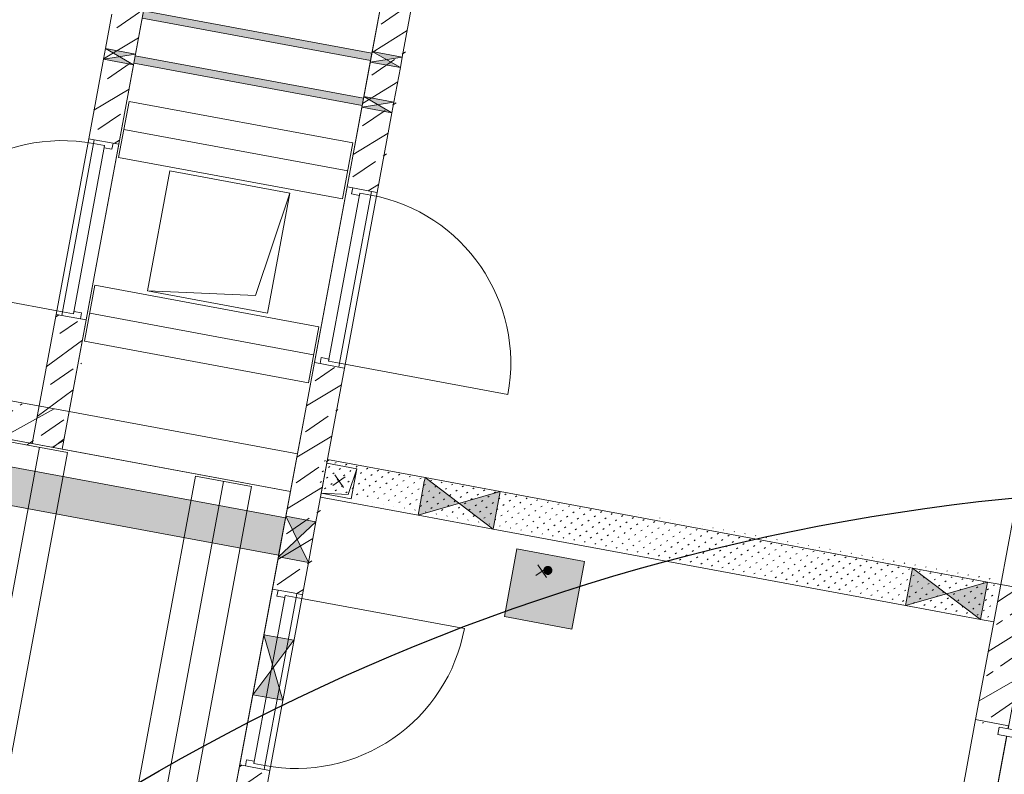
# Model space of a CAD drawing. Header units: metres. Extents: x 0 to 60282398, y -11592309 to 5708004.
# Tile 125 of 136: x 32353393.02 to 32353399.47, y 5707902.25 to 5707907.19. Entities that reach past the tile are written whole.
import ezdxf

# ---------------------------------------------------------------- set-up
doc = ezdxf.new("R2010")
doc.units = ezdxf.units.M
doc.header["$LTSCALE"] = 0.75
doc.set_wipeout_variables(frame=1)
doc.layers.get('0').update_dxf_attribs({"linetype": 'CONTINUOUS'})
doc.layers.add('10414946$0$_Hilfslayer', color=6, linetype='CONTINUOUS', plot=False)
for name, color, linetype, lineweight in [('10417023$0$#9_002_GES I Übersicht Erdgeschoss_1_101_Wand Aussen.A', 7, 'CONTINUOUS', 25), ('10417023$0$#9_002_GES I Übersicht Erdgeschoss_1_104_Decken.A', 7, 'CONTINUOUS', 25), ('10417023$0$#9_002_GES I Übersicht Erdgeschoss_1_303_Sanitäre.A', 7, 'CONTINUOUS', 25), ('10417023$0$#9_002_GES I Übersicht Erdgeschoss_1_430_Lüftung.US', 7, 'CONTINUOUS', 25), ('10417023$0$#9_002_GES I Übersicht Erdgeschoss_1_Neubau_102_Wand Innen.A', 7, 'CONTINUOUS', 25), ('10417023$0$#9_002_GES I Übersicht Erdgeschoss_1_Neubau_104_Decken.A', 7, 'CONTINUOUS', 25), ('10417023$0$#9_002_GES I Übersicht Erdgeschoss_1_Neubau_105_Unterzug.A', 7, 'CONTINUOUS', 25), ('10417023$0$#9_002_GES I Übersicht Erdgeschoss_1_Neubau_110_Pfosten-Riegel.A', 7, 'CONTINUOUS', 25), ('10417023$0$#9_002_GES I Übersicht Erdgeschoss_1_Neubau_201_Aussenwandbekleidu', 7, 'CONTINUOUS', 25), ('10417023$0$#9_002_GES I Übersicht Erdgeschoss_1_Neubau_207_Perimeterdämmung B', 7, 'CONTINUOUS', 25), ('10417023$0$#9_002_GES I Übersicht Erdgeschoss_1_Neubau_210_Wärmedämmung', 7, 'CONTINUOUS', 25), ('10417023$0$Keine', 7, 'CONTINUOUS', 13)]:
    doc.layers.add(name, color=color, linetype=linetype, lineweight=lineweight)
pattern_1 = [(45, (0, 0), (-0.03535533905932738, 0.03535533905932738), [0.01, -0.03999999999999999])]
pattern_2 = [(44.99999999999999, (0, 0), (-0.1697056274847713, 0.1697056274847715), []), (44.99999999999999, (-0.08485281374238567, 0.08485281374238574), (-0.1697056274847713, 0.1697056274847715), [0.18, -0.05999999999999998])]

# ---------------------------------------------------------------- blocks, each defined once
blk = doc.blocks.new('10414946')
at = {"layer": '10414946$0$_Hilfslayer'}
blk.add_circle((32353400.90325239, 5707890.128479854), 14, dxfattribs=at)
blk = doc.blocks.new('10417023$0$#9_MKO_LP5_ARC_GES_UP_00_002_P_G_modell (3D)')
at = {"layer": '10417023$0$#9_002_GES I Übersicht Erdgeschoss_1_101_Wand Aussen.A', "linetype": 'Continuous', "lineweight": 5, "true_color": 0xff0000}
h = blk.add_hatch(dxfattribs=at)
h.set_pattern_fill('#9_BETON__STAHLBETON_0001', color=1, style=0, pattern_type=2)
h.set_pattern_definition(pattern_2)
h.paths.add_polyline_path([(-32353442.724228, -5707808.019576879), (-32353442.50422794, -5707808.019576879), (-32353442.50422794, -5707807.119574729), (-32353442.724228, -5707807.119574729)])
at = {"layer": '10417023$0$#9_002_GES I Übersicht Erdgeschoss_1_303_Sanitäre.A', "linetype": 'Continuous', "lineweight": 0, "true_color": 0xff0000}
h = blk.add_hatch(color=1, dxfattribs=at)
edge = h.paths.add_edge_path()
edge.add_arc((-32353445.65419012, -5707807.569936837), 0.03, 270, 360)
edge.add_arc((-32353445.65419012, -5707807.569936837), 0.03, 0, 90)
edge.add_arc((-32353445.65419012, -5707807.569936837), 0.03, 90, 180)
edge.add_arc((-32353445.65419012, -5707807.569936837), 0.03, 180, 270)
at = {"layer": '10417023$0$#9_002_GES I Übersicht Erdgeschoss_1_Neubau_102_Wand Innen.A', "linetype": 'Continuous', "lineweight": 5, "true_color": 0xff0000}
h = blk.add_hatch(dxfattribs=at)
h.set_pattern_fill('#9_BETON__STAHLBETON_0001', color=1, style=0, pattern_type=2)
h.set_pattern_definition(pattern_2)
h.paths.add_polyline_path([(-32353447.40423247, -5707805.340542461), (-32353447.20423232, -5707805.340542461), (-32353447.20423247, -5707798.929555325), (-32353447.40423247, -5707798.929555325)])
h = blk.add_hatch(dxfattribs=at)
h.set_pattern_fill('#9_BETON__STAHLBETON_0001', color=1, style=0, pattern_type=2)
h.set_pattern_definition(pattern_2)
h.paths.add_polyline_path([(-32353448.924228, -5707802.759529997), (-32353449.124228, -5707802.759529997), (-32353449.124228, -5707805.339528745), (-32353448.924228, -5707805.339528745)])
h = blk.add_hatch(dxfattribs=at)
h.set_pattern_fill('#9_BETON__STAHLBETON_0001', color=1, style=0, pattern_type=2)
h.set_pattern_definition(pattern_2)
h.paths.add_polyline_path([(-32353449.124228, -5707806.509529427), (-32353449.124228, -5707807.369576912), (-32353448.924228, -5707807.369576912), (-32353448.924228, -5707806.509529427)])
h = blk.add_hatch(dxfattribs=at)
h.set_pattern_fill('#9_BETON__STAHLBETON_0001', color=1, style=0, pattern_type=2)
h.set_pattern_definition(pattern_2)
h.paths.add_polyline_path([(-32353447.40423247, -5707808.01957691), (-32353447.20423249, -5707808.01957691), (-32353447.2042324, -5707806.510543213), (-32353447.40423247, -5707806.510543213)])
h = blk.add_hatch(dxfattribs=at)
h.set_pattern_fill('#9_BETON__STAHLBETON_0001', color=1, style=0, pattern_type=2)
h.set_pattern_definition(pattern_2)
h.paths.add_polyline_path([(-32353452.374228, -5707807.369576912), (-32353448.924228, -5707807.369576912), (-32353448.924228, -5707807.119576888), (-32353451.17580637, -5707807.119576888), (-32353451.17580637, -5707807.249576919), (-32353451.47580639, -5707807.249576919), (-32353451.47580639, -5707807.119576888), (-32353452.374228, -5707807.119576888)])
at = {"layer": '10417023$0$#9_002_GES I Übersicht Erdgeschoss_1_Neubau_102_Wand Innen.A', "linetype": 'Continuous', "lineweight": 13, "true_color": 0xff0000}
h = blk.add_hatch(dxfattribs=at)
h.set_pattern_fill('#9_GIPS_0001', color=1, style=0, pattern_type=2)
h.set_pattern_definition(pattern_1)
h.paths.add_polyline_path([(-32353442.72422797, -5707807.119576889), (-32353447.20456539, -5707807.119576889), (-32353447.20456539, -5707807.132076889), (-32353442.72422797, -5707807.132076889)])
at = {"layer": '10417023$0$#9_002_GES I Übersicht Erdgeschoss_1_Neubau_102_Wand Innen.A', "linetype": 'Continuous', "lineweight": 13, "true_color": 0x1f1f1f}
h = blk.add_hatch(dxfattribs=at)
h.set_pattern_fill('#9_GIPS_0001', color=250, style=0, pattern_type=2)
h.set_pattern_definition(pattern_1)
h.paths.add_polyline_path([(-32353442.72422797, -5707807.132076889), (-32353447.20456539, -5707807.132076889), (-32353447.20456539, -5707807.144576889), (-32353442.72422797, -5707807.144576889)])
at = {"layer": '10417023$0$#9_002_GES I Übersicht Erdgeschoss_1_Neubau_102_Wand Innen.A', "linetype": 'Continuous', "lineweight": 13, "true_color": 0xff0000}
h = blk.add_hatch(dxfattribs=at)
h.set_pattern_fill('#9_GIPS_0001', color=1, style=0, pattern_type=2)
h.set_pattern_definition(pattern_1)
h.paths.add_polyline_path([(-32353447.20456539, -5707807.344576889), (-32353442.72422797, -5707807.344576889), (-32353442.72422797, -5707807.144576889), (-32353447.20456539, -5707807.144576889)])
at = {"layer": '10417023$0$#9_002_GES I Übersicht Erdgeschoss_1_Neubau_102_Wand Innen.A', "linetype": 'Continuous', "lineweight": 13, "true_color": 0x1f1f1f}
h = blk.add_hatch(dxfattribs=at)
h.set_pattern_fill('#9_GIPS_0001', color=250, style=0, pattern_type=2)
h.set_pattern_definition(pattern_1)
h.paths.add_polyline_path([(-32353447.20456539, -5707807.357076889), (-32353442.72422797, -5707807.357076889), (-32353442.72422797, -5707807.344576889), (-32353447.20456539, -5707807.344576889)])
at = {"layer": '10417023$0$#9_002_GES I Übersicht Erdgeschoss_1_Neubau_102_Wand Innen.A', "linetype": 'Continuous', "lineweight": 13, "true_color": 0xff0000}
h = blk.add_hatch(dxfattribs=at)
h.set_pattern_fill('#9_GIPS_0001', color=1, style=0, pattern_type=2)
h.set_pattern_definition(pattern_1)
h.paths.add_polyline_path([(-32353447.20456539, -5707807.369576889), (-32353442.72422797, -5707807.369576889), (-32353442.72422797, -5707807.357076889), (-32353447.20456539, -5707807.357076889)])
at = {"layer": '10417023$0$#9_002_GES I Übersicht Erdgeschoss_1_Neubau_102_Wand Innen.A', "linetype": 'Continuous', "lineweight": 5, "true_color": 0xff0000}
h = blk.add_hatch(dxfattribs=at)
h.set_pattern_fill('#9_BETON__STAHLBETON_0001', color=1, style=0, pattern_type=2)
h.set_pattern_definition(pattern_2)
h.paths.add_polyline_path([(-32353447.40423247, -5707809.504576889), (-32353447.2042324, -5707809.504576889), (-32353447.20423249, -5707809.189577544), (-32353447.40423247, -5707809.189577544)])
at = {"layer": '10417023$0$#9_002_GES I Übersicht Erdgeschoss_1_101_Wand Aussen.A', "color": 1, "linetype": 'Continuous', "lineweight": 13, "true_color": 0xff0000}
for p, q in [((-32353442.72422865, -5707807.119575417), (-32353442.72422865, -5707797.229579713)), ((-32353442.72422865, -5707807.119575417), (-32353442.50422839, -5707807.119575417)), ((-32353442.72422865, -5707808.019576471), (-32353442.50422839, -5707808.019576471)), ((-32353442.72422865, -5707811.779588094), (-32353442.72422865, -5707808.019576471)), ((-32353442.50422839, -5707811.779588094), (-32353442.50422839, -5707808.019576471))]:
    blk.add_line(p, q, dxfattribs=at)
at = {"layer": '10417023$0$#9_002_GES I Übersicht Erdgeschoss_1_101_Wand Aussen.A', "color": 1, "linetype": 'Continuous', "lineweight": 18, "true_color": 0xff0000}
for p, q in [((-32353442.72422865, -5707807.119575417), (-32353442.50422839, -5707807.119575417)), ((-32353442.724228, -5707807.119574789), (-32353442.724228, -5707808.019576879)), ((-32353442.72422865, -5707808.019576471), (-32353442.50422839, -5707808.019576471))]:
    blk.add_line(p, q, dxfattribs=at)
at = {"layer": '10417023$0$#9_002_GES I Übersicht Erdgeschoss_1_104_Decken.A', "color": 1, "linetype": 'Continuous', "lineweight": 13, "true_color": 0xff0000}
for p, q in [((-32353447.7643078, -5707805.449555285), (-32353448.5643078, -5707805.449555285)), ((-32353448.5643078, -5707805.449555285), (-32353448.5643078, -5707806.249555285)), ((-32353447.76430818, -5707805.449554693), (-32353447.86430829, -5707806.149555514)), ((-32353447.7643078, -5707806.249555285), (-32353447.7643078, -5707805.449555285)), ((-32353447.86430829, -5707806.149555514), (-32353448.56430767, -5707806.249555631)), ((-32353448.5643078, -5707806.249555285), (-32353447.7643078, -5707806.249555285)), ((-32353449.25822937, -5707807.384576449), (-32353448.88522908, -5707807.384576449)), ((-32353449.07172995, -5707807.384576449), (-32353449.07172995, -5707812.514709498)), ((-32353448.88522908, -5707807.384576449), (-32353448.88522908, -5707812.514709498)), ((-32353448.03322866, -5707807.384576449), (-32353448.03322866, -5707812.514709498)), ((-32353448.03322866, -5707807.384576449), (-32353447.66022837, -5707807.384576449)), ((-32353447.84672779, -5707807.384576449), (-32353447.84672779, -5707812.514709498)), ((-32353447.66022837, -5707807.384576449), (-32353447.66022837, -5707812.514709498))]:
    blk.add_line(p, q, dxfattribs=at)
at = {"layer": '10417023$0$#9_002_GES I Übersicht Erdgeschoss_1_104_Decken.A', "color": 1, "linetype": 'Continuous', "lineweight": 13, "true_color": 0xff0000, "flags": 128}
blk.add_lwpolyline([(-32353448.924228, -5707807.11957689), (-32353447.40433647, -5707807.11957689), (-32353447.40433647, -5707797.22957689), (-32353448.924228, -5707797.22957689)], close=True, dxfattribs=at)
at = {"layer": '10417023$0$#9_002_GES I Übersicht Erdgeschoss_1_303_Sanitäre.A', "color": 1, "linetype": 'Continuous', "lineweight": 13, "true_color": 0xff0000, "flags": 128}
blk.add_lwpolyline([(-32353445.87919012, -5707807.918656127), (-32353445.87919012, -5707807.468656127), (-32353445.42919012, -5707807.468656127), (-32353445.42919012, -5707807.918656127)], close=True, dxfattribs=at)
at = {"layer": '10417023$0$#9_002_GES I Übersicht Erdgeschoss_1_303_Sanitäre.A', "color": 1, "linetype": 'Continuous', "true_color": 0xff0000}
blk.add_solid([(-32353445.87919012, -5707807.918656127), (-32353445.42919012, -5707807.918656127), (-32353445.87919012, -5707807.468656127), (-32353445.42919012, -5707807.468656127)], dxfattribs=at)
at = {"layer": '10417023$0$#9_002_GES I Übersicht Erdgeschoss_1_430_Lüftung.US', "color": 1, "linetype": 'Continuous', "lineweight": 13, "true_color": 0xff0000, "flags": 128}
for points in [[(-32353447.40423247, -5707804.449588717), (-32353448.924228, -5707804.449588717), (-32353448.924228, -5707804.499588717), (-32353447.40423247, -5707804.499588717)], [(-32353447.40423247, -5707804.74958851), (-32353448.924228, -5707804.74958851), (-32353448.924228, -5707804.79958851), (-32353447.40423247, -5707804.79958851)], [(-32353460.29733472, -5707807.794328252), (-32353447.40423247, -5707807.794328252), (-32353447.40423247, -5707807.544328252), (-32353460.29733472, -5707807.544328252)]]:
    blk.add_lwpolyline(points, close=True, dxfattribs=at)
at = {"layer": '10417023$0$#9_002_GES I Übersicht Erdgeschoss_1_430_Lüftung.US', "color": 1, "linetype": 'Continuous', "true_color": 0xff0000}
for points in [[(-32353447.40423247, -5707804.449588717), (-32353448.924228, -5707804.449588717), (-32353447.40423247, -5707804.499588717), (-32353448.924228, -5707804.499588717)], [(-32353447.40423247, -5707804.74958851), (-32353448.924228, -5707804.74958851), (-32353447.40423247, -5707804.79958851), (-32353448.924228, -5707804.79958851)], [(-32353460.29733472, -5707807.794328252), (-32353447.40423247, -5707807.794328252), (-32353460.29733472, -5707807.544328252), (-32353447.40423247, -5707807.544328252)]]:
    blk.add_solid(points, dxfattribs=at)
at = {"layer": '10417023$0$#9_002_GES I Übersicht Erdgeschoss_1_Neubau_102_Wand Innen.A', "color": 1, "linetype": 'Continuous', "lineweight": 18, "true_color": 0xff0000}
for p, q in [((-32353447.40423247, -5707799.994593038), (-32353447.40423247, -5707804.439590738)), ((-32353447.20423247, -5707804.439590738), (-32353447.20423247, -5707799.994593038)), ((-32353447.40423246, -5707804.439590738), (-32353447.40423246, -5707804.509590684)), ((-32353447.20423236, -5707804.509590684), (-32353447.20423236, -5707804.439590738)), ((-32353449.124228, -5707804.509588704), (-32353449.124228, -5707804.739588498)), ((-32353448.924228, -5707804.739588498), (-32353448.924228, -5707804.509588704)), ((-32353447.40423247, -5707804.509590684), (-32353447.40423247, -5707804.739590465)), ((-32353447.20423247, -5707804.739590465), (-32353447.20423247, -5707804.509590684)), ((-32353449.124228, -5707804.739588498), (-32353449.124228, -5707804.809588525)), ((-32353448.92422801, -5707804.809588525), (-32353448.92422801, -5707804.739588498)), ((-32353447.40423246, -5707804.739590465), (-32353447.40423246, -5707804.809590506)), ((-32353447.20423236, -5707804.809590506), (-32353447.20423236, -5707804.739590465)), ((-32353449.124228, -5707804.809588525), (-32353449.124228, -5707805.339528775)), ((-32353448.924228, -5707805.339528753), (-32353448.924228, -5707804.809588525)), ((-32353447.40423247, -5707804.809590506), (-32353447.40423247, -5707805.340542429)), ((-32353447.20423247, -5707805.340542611), (-32353447.20423247, -5707804.809590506)), ((-32353449.0867278, -5707805.339528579), (-32353449.12422748, -5707805.339528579)), ((-32353448.96172838, -5707805.339528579), (-32353449.0867278, -5707805.339528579)), ((-32353448.92422869, -5707805.339528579), (-32353448.96172838, -5707805.339528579)), ((-32353447.40423268, -5707805.340542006), (-32353447.36673301, -5707805.340542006)), ((-32353447.36673301, -5707805.340542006), (-32353447.24173214, -5707805.340542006)), ((-32353447.24173214, -5707805.340542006), (-32353447.20423245, -5707805.340542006)), ((-32353449.124228, -5707806.509529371), (-32353449.124228, -5707807.369576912)), ((-32353449.0867278, -5707806.50952995), (-32353449.12422748, -5707806.50952995)), ((-32353448.96172838, -5707806.50952995), (-32353449.0867278, -5707806.50952995)), ((-32353448.92422869, -5707806.50952995), (-32353448.96172838, -5707806.50952995)), ((-32353448.924228, -5707807.369576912), (-32353448.924228, -5707806.509529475)), ((-32353447.40423268, -5707806.510543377), (-32353447.36673301, -5707806.510543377)), ((-32353447.40423247, -5707806.51054321), (-32353447.40423247, -5707807.534576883)), ((-32353447.36673301, -5707806.510543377), (-32353447.24173214, -5707806.510543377)), ((-32353447.24173214, -5707806.510543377), (-32353447.20423245, -5707806.510543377)), ((-32353447.20423247, -5707807.534576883), (-32353447.20423247, -5707806.510543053)), ((-32353448.924228, -5707807.119576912), (-32353449.66439747, -5707807.119576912)), ((-32353449.66439747, -5707807.369576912), (-32353448.924228, -5707807.369576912)), ((-32353447.40423246, -5707807.534576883), (-32353447.40423246, -5707807.80457689)), ((-32353447.20423248, -5707807.80457689), (-32353447.20423248, -5707807.534576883)), ((-32353447.40423247, -5707807.80457689), (-32353447.40423247, -5707808.019576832)), ((-32353447.20423247, -5707808.019576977), (-32353447.20423247, -5707807.80457689)), ((-32353447.40423268, -5707808.019576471), (-32353447.36673301, -5707808.019576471)), ((-32353447.36673301, -5707808.019576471), (-32353447.24173214, -5707808.019576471)), ((-32353447.24173214, -5707808.019576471), (-32353447.20423245, -5707808.019576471)), ((-32353447.40423268, -5707809.189577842), (-32353447.36673301, -5707809.189577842)), ((-32353447.40423247, -5707809.189577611), (-32353447.40423247, -5707809.504576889)), ((-32353447.36673301, -5707809.189577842), (-32353447.24173214, -5707809.189577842)), ((-32353447.24173214, -5707809.189577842), (-32353447.20423245, -5707809.189577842)), ((-32353447.20423247, -5707809.504576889), (-32353447.20423247, -5707809.189577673))]:
    blk.add_line(p, q, dxfattribs=at)
at = {"layer": '10417023$0$#9_002_GES I Übersicht Erdgeschoss_1_Neubau_102_Wand Innen.A', "color": 1, "linetype": 'Continuous', "lineweight": 13, "true_color": 0xff0000}
for p, q in [((-32353447.40423268, -5707804.439591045), (-32353447.20423245, -5707804.509591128)), ((-32353447.20423245, -5707804.439591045), (-32353447.40423268, -5707804.509591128)), ((-32353447.20423236, -5707804.439590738), (-32353447.40423246, -5707804.439590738)), ((-32353447.40423246, -5707804.509590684), (-32353447.20423236, -5707804.509590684)), ((-32353448.92422801, -5707804.739588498), (-32353449.124228, -5707804.739588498)), ((-32353449.12422748, -5707804.739588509), (-32353448.92422869, -5707804.809588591)), ((-32353448.92422869, -5707804.739588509), (-32353449.12422748, -5707804.809588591)), ((-32353447.40423268, -5707804.739589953), (-32353447.20423245, -5707804.809590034)), ((-32353447.20423245, -5707804.739589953), (-32353447.40423268, -5707804.809590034)), ((-32353447.20423236, -5707804.739590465), (-32353447.40423246, -5707804.739590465)), ((-32353449.124228, -5707804.809588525), (-32353448.92422801, -5707804.809588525)), ((-32353447.40423246, -5707804.809590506), (-32353447.20423236, -5707804.809590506)), ((-32353449.12422748, -5707805.339528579), (-32353449.12422748, -5707806.50952995)), ((-32353449.0867278, -5707805.339528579), (-32353449.12422748, -5707805.339528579)), ((-32353449.0867278, -5707805.36452933), (-32353449.0867278, -5707805.339528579)), ((-32353449.0867278, -5707805.339528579), (-32353448.96172838, -5707805.339528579)), ((-32353448.96172838, -5707805.339528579), (-32353449.0867278, -5707805.339528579)), ((-32353448.96172838, -5707805.339528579), (-32353449.0867278, -5707805.339528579)), ((-32353449.01372786, -5707805.36452933), (-32353449.0867278, -5707805.36452933)), ((-32353449.0867278, -5707805.36452933), (-32353449.01372786, -5707805.36452933)), ((-32353449.0867278, -5707806.484529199), (-32353449.0867278, -5707805.36452933)), ((-32353449.01372786, -5707805.379528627), (-32353449.01372786, -5707805.36452933)), ((-32353449.01372786, -5707805.36452933), (-32353449.01372786, -5707806.484529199)), ((-32353448.96172838, -5707805.379528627), (-32353449.01372786, -5707805.379528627)), ((-32353448.96172838, -5707805.339528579), (-32353448.96172838, -5707805.379528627)), ((-32353448.92422869, -5707805.339528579), (-32353448.96172838, -5707805.339528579)), ((-32353448.92422869, -5707805.339528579), (-32353448.92422869, -5707806.50952995)), ((-32353447.40423268, -5707805.340542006), (-32353447.40423268, -5707806.510543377)), ((-32353447.40423268, -5707805.340542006), (-32353447.36673301, -5707805.340542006)), ((-32353447.36673301, -5707805.340542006), (-32353447.36673301, -5707805.380542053)), ((-32353447.24173214, -5707805.340542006), (-32353447.36673301, -5707805.340542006)), ((-32353447.36673301, -5707805.340542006), (-32353447.24173214, -5707805.340542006)), ((-32353447.36673301, -5707805.340542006), (-32353447.24173214, -5707805.340542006)), ((-32353447.36673301, -5707805.380542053), (-32353447.31473207, -5707805.380542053)), ((-32353447.31473207, -5707805.380542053), (-32353447.31473207, -5707805.365542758)), ((-32353447.31473207, -5707805.365542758), (-32353447.24173214, -5707805.365542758)), ((-32353447.24173214, -5707805.365542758), (-32353447.31473207, -5707805.365542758)), ((-32353447.31473207, -5707805.365542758), (-32353447.31473207, -5707806.485542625)), ((-32353447.24173214, -5707805.365542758), (-32353447.24173214, -5707805.340542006)), ((-32353447.24173214, -5707805.340542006), (-32353447.20423245, -5707805.340542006)), ((-32353447.24173214, -5707806.485542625), (-32353447.24173214, -5707805.365542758)), ((-32353447.20423245, -5707805.340542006), (-32353447.20423245, -5707806.510543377)), ((-32353449.0867278, -5707806.484529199), (-32353450.20672911, -5707806.484529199)), ((-32353449.01372786, -5707806.484529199), (-32353449.0867278, -5707806.484529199)), ((-32353449.0867278, -5707806.484529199), (-32353449.0867278, -5707806.50952995)), ((-32353449.01372786, -5707806.484529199), (-32353449.0867278, -5707806.484529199)), ((-32353448.96172838, -5707806.469529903), (-32353449.01372786, -5707806.469529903)), ((-32353449.01372786, -5707806.469529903), (-32353449.01372786, -5707806.484529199)), ((-32353448.96172838, -5707806.50952995), (-32353448.96172838, -5707806.469529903)), ((-32353447.36673301, -5707806.510543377), (-32353447.36673301, -5707806.470543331)), ((-32353447.36673301, -5707806.470543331), (-32353447.31473207, -5707806.470543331)), ((-32353447.31473207, -5707806.470543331), (-32353447.31473207, -5707806.485542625)), ((-32353447.31473207, -5707806.485542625), (-32353447.24173214, -5707806.485542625)), ((-32353447.31473207, -5707806.485542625), (-32353447.24173214, -5707806.485542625)), ((-32353447.24173214, -5707806.485542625), (-32353447.24173214, -5707806.510543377)), ((-32353447.24173214, -5707806.485542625), (-32353446.12173226, -5707806.485542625)), ((-32353449.0867278, -5707806.50952995), (-32353449.12422748, -5707806.50952995)), ((-32353449.0867278, -5707806.50952995), (-32353448.96172838, -5707806.50952995)), ((-32353448.96172838, -5707806.50952995), (-32353449.0867278, -5707806.50952995)), ((-32353448.96172838, -5707806.50952995), (-32353449.0867278, -5707806.50952995)), ((-32353448.92422869, -5707806.50952995), (-32353448.96172838, -5707806.50952995)), ((-32353447.40423268, -5707806.510543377), (-32353447.36673301, -5707806.510543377)), ((-32353447.24173214, -5707806.510543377), (-32353447.36673301, -5707806.510543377)), ((-32353447.36673301, -5707806.510543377), (-32353447.24173214, -5707806.510543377)), ((-32353447.36673301, -5707806.510543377), (-32353447.24173214, -5707806.510543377)), ((-32353447.24173214, -5707806.510543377), (-32353447.20423245, -5707806.510543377)), ((-32353446.5554264, -5707807.119576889), (-32353447.20456539, -5707807.119576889)), ((-32353447.20456539, -5707807.119576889), (-32353447.20456539, -5707807.369576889)), ((-32353446.05542643, -5707807.11957686), (-32353446.55542701, -5707807.369577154)), ((-32353446.05542643, -5707807.369577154), (-32353446.55542701, -5707807.11957686)), ((-32353446.5554264, -5707807.11957691), (-32353446.5554264, -5707807.132076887)), ((-32353446.05542642, -5707807.11957691), (-32353446.5554264, -5707807.11957691)), ((-32353443.31175085, -5707807.119576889), (-32353446.05542642, -5707807.119576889)), ((-32353446.05542642, -5707807.132076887), (-32353446.05542642, -5707807.11957691)), ((-32353443.31175085, -5707807.11957691), (-32353443.31175085, -5707807.132076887)), ((-32353442.81175087, -5707807.11957691), (-32353443.31175085, -5707807.11957691)), ((-32353442.81175149, -5707807.11957686), (-32353443.31175063, -5707807.369577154)), ((-32353442.81175149, -5707807.369577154), (-32353443.31175063, -5707807.11957686)), ((-32353442.72422797, -5707807.119576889), (-32353442.81175087, -5707807.119576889)), ((-32353442.81175087, -5707807.132076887), (-32353442.81175087, -5707807.11957691)), ((-32353442.72422797, -5707807.369576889), (-32353442.72422797, -5707807.119576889)), ((-32353446.5554264, -5707807.132076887), (-32353446.5554264, -5707807.144576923)), ((-32353446.5554264, -5707807.144576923), (-32353446.5554264, -5707807.344576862)), ((-32353446.05542642, -5707807.144576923), (-32353446.05542642, -5707807.132076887)), ((-32353446.05542642, -5707807.344576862), (-32353446.05542642, -5707807.144576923)), ((-32353443.31175085, -5707807.132076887), (-32353443.31175085, -5707807.144576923)), ((-32353443.31175085, -5707807.144576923), (-32353443.31175085, -5707807.344576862)), ((-32353442.81175087, -5707807.144576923), (-32353442.81175087, -5707807.132076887)), ((-32353442.81175087, -5707807.344576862), (-32353442.81175087, -5707807.144576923)), ((-32353447.20456539, -5707807.369576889), (-32353446.5554264, -5707807.369576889)), ((-32353446.5554264, -5707807.344576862), (-32353446.5554264, -5707807.357076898)), ((-32353446.5554264, -5707807.357076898), (-32353446.5554264, -5707807.369576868)), ((-32353446.5554264, -5707807.369576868), (-32353446.05542642, -5707807.369576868)), ((-32353446.05542642, -5707807.357076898), (-32353446.05542642, -5707807.344576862)), ((-32353446.05542642, -5707807.369576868), (-32353446.05542642, -5707807.357076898)), ((-32353446.05542642, -5707807.369576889), (-32353443.31175085, -5707807.369576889)), ((-32353443.31175085, -5707807.344576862), (-32353443.31175085, -5707807.357076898)), ((-32353443.31175085, -5707807.357076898), (-32353443.31175085, -5707807.369576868)), ((-32353443.31175085, -5707807.369576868), (-32353442.81175087, -5707807.369576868)), ((-32353442.81175087, -5707807.357076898), (-32353442.81175087, -5707807.344576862)), ((-32353442.81175087, -5707807.369576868), (-32353442.81175087, -5707807.357076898)), ((-32353442.81175087, -5707807.369576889), (-32353442.72422797, -5707807.369576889)), ((-32353447.40423268, -5707807.534576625), (-32353447.20423245, -5707807.804576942)), ((-32353447.20423245, -5707807.534576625), (-32353447.40423268, -5707807.804576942)), ((-32353447.20423248, -5707807.534576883), (-32353447.40423246, -5707807.534576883)), ((-32353447.40423246, -5707807.80457689), (-32353447.20423248, -5707807.80457689)), ((-32353447.40423268, -5707809.189577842), (-32353447.40423268, -5707808.019576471)), ((-32353447.40423268, -5707808.019576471), (-32353447.36673301, -5707808.019576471)), ((-32353447.36673301, -5707808.019576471), (-32353447.36673301, -5707808.059576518)), ((-32353447.24173214, -5707808.019576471), (-32353447.36673301, -5707808.019576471)), ((-32353447.36673301, -5707808.019576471), (-32353447.24173214, -5707808.019576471)), ((-32353447.36673301, -5707808.019576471), (-32353447.24173214, -5707808.019576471)), ((-32353447.24173214, -5707808.044577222), (-32353447.24173214, -5707808.019576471)), ((-32353447.24173214, -5707808.019576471), (-32353447.20423245, -5707808.019576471)), ((-32353447.20423245, -5707809.189577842), (-32353447.20423245, -5707808.019576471)), ((-32353447.36673301, -5707808.059576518), (-32353447.31473207, -5707808.059576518)), ((-32353447.31473207, -5707808.059576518), (-32353447.31473207, -5707808.044577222)), ((-32353447.31473207, -5707808.044577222), (-32353447.24173214, -5707808.044577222)), ((-32353447.31473207, -5707809.16457709), (-32353447.31473207, -5707808.044577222)), ((-32353447.31473207, -5707808.044577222), (-32353447.24173214, -5707808.044577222)), ((-32353447.24173214, -5707808.044577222), (-32353447.24173214, -5707809.16457709)), ((-32353447.24173214, -5707808.044577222), (-32353446.12173226, -5707808.044577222)), ((-32353447.40423268, -5707808.323038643), (-32353447.20423245, -5707808.723039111)), ((-32353447.20423245, -5707808.323038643), (-32353447.40423268, -5707808.723039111)), ((-32353447.20423247, -5707808.323039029), (-32353447.40423248, -5707808.323039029)), ((-32353447.40423248, -5707808.723039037), (-32353447.20423247, -5707808.723039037)), ((-32353447.40423268, -5707809.189577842), (-32353447.36673301, -5707809.189577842)), ((-32353447.36673301, -5707809.189577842), (-32353447.36673301, -5707809.149577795)), ((-32353447.36673301, -5707809.149577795), (-32353447.31473207, -5707809.149577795)), ((-32353447.24173214, -5707809.189577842), (-32353447.36673301, -5707809.189577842)), ((-32353447.36673301, -5707809.189577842), (-32353447.24173214, -5707809.189577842)), ((-32353447.36673301, -5707809.189577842), (-32353447.24173214, -5707809.189577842)), ((-32353447.31473207, -5707809.149577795), (-32353447.31473207, -5707809.16457709)), ((-32353447.31473207, -5707809.16457709), (-32353447.24173214, -5707809.16457709)), ((-32353447.24173214, -5707809.16457709), (-32353447.31473207, -5707809.16457709)), ((-32353447.24173214, -5707809.16457709), (-32353447.24173214, -5707809.189577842)), ((-32353447.24173214, -5707809.189577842), (-32353447.20423245, -5707809.189577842))]:
    blk.add_line(p, q, dxfattribs=at)
for centre, radius, start, end in [((-32353449.086728, -5707806.484529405), 1.12000066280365, 90, 179.999999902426), ((-32353447.24173247, -5707806.485543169), 1.120000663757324, 1.463611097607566e-07, 89.99999980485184), ((-32353447.24173247, -5707808.044576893), 1.120000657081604, 270, 1.951481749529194e-07)]:
    blk.add_arc(centre, radius, start, end, dxfattribs=at)
at = {"layer": '10417023$0$#9_002_GES I Übersicht Erdgeschoss_1_Neubau_102_Wand Innen.A', "color": 1, "linetype": 'Continuous', "true_color": 0xff0000}
for points in [[(-32353447.20423236, -5707804.439590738), (-32353447.40423246, -5707804.439590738), (-32353447.30423241, -5707804.474590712)], [(-32353447.20423236, -5707804.509590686), (-32353447.30423241, -5707804.474590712), (-32353447.40423246, -5707804.509590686)], [(-32353448.92422801, -5707804.739588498), (-32353449.124228, -5707804.739588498), (-32353449.024228, -5707804.774588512)], [(-32353447.20423236, -5707804.739590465), (-32353447.40423246, -5707804.739590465), (-32353447.30423241, -5707804.774590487)], [(-32353448.92422801, -5707804.809588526), (-32353449.024228, -5707804.774588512), (-32353449.124228, -5707804.809588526)], [(-32353447.20423236, -5707804.809590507), (-32353447.30423241, -5707804.774590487), (-32353447.40423246, -5707804.809590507)], [(-32353446.5554264, -5707807.369576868), (-32353446.30542641, -5707807.244576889), (-32353446.5554264, -5707807.11957691)], [(-32353446.05542642, -5707807.369576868), (-32353446.05542642, -5707807.11957691), (-32353446.30542641, -5707807.244576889)], [(-32353443.31175085, -5707807.369576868), (-32353443.06175086, -5707807.244576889), (-32353443.31175085, -5707807.11957691)], [(-32353442.81175087, -5707807.369576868), (-32353442.81175087, -5707807.11957691), (-32353443.06175086, -5707807.244576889)], [(-32353447.20423248, -5707807.534576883), (-32353447.40423246, -5707807.534576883), (-32353447.30423247, -5707807.669576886)], [(-32353447.20423248, -5707807.80457689), (-32353447.30423247, -5707807.669576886), (-32353447.40423246, -5707807.80457689)], [(-32353447.20423247, -5707808.323039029), (-32353447.40423248, -5707808.323039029), (-32353447.30423247, -5707808.523039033)], [(-32353447.20423247, -5707808.723039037), (-32353447.30423247, -5707808.523039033), (-32353447.40423248, -5707808.723039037)]]:
    blk.add_solid(points, dxfattribs=at)
at = {"layer": '10417023$0$#9_002_GES I Übersicht Erdgeschoss_1_Neubau_104_Decken.A', "color": 1, "linetype": 'Continuous', "lineweight": 13, "true_color": 0xff0000}
for p, q in [((-32353448.90922796, -5707805.050587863), (-32353447.41922621, -5707805.050587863)), ((-32353448.90922796, -5707805.423588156), (-32353448.90922796, -5707805.050587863)), ((-32353447.41922621, -5707805.423588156), (-32353447.41922621, -5707805.050587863)), ((-32353448.90922796, -5707805.237087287), (-32353447.41922621, -5707805.237087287)), ((-32353448.90922796, -5707805.423588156), (-32353447.41922621, -5707805.423588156)), ((-32353448.90922796, -5707806.275588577), (-32353447.41922621, -5707806.275588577)), ((-32353448.90922796, -5707806.648588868), (-32353448.90922796, -5707806.275588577)), ((-32353447.41922621, -5707806.648588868), (-32353447.41922621, -5707806.275588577)), ((-32353448.90922796, -5707806.462088), (-32353447.41922621, -5707806.462088)), ((-32353448.90922796, -5707806.648588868), (-32353447.41922621, -5707806.648588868))]:
    blk.add_line(p, q, dxfattribs=at)
at = {"layer": '10417023$0$#9_002_GES I Übersicht Erdgeschoss_1_Neubau_104_Decken.A', "color": 1, "linetype": 'Continuous', "lineweight": 13, "true_color": 0xff0000, "flags": 128}
for points in [[(-32353468.9644006, -5707812.749292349), (-32353468.96423227, -5707810.39957689), (-32353468.96423227, -5707807.119576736), (-32353468.96423227, -5707797.22957689), (-32353468.96423227, -5707790.55957689), (-32353454.47117382, -5707790.55957689), (-32353442.504228, -5707790.559574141), (-32353442.504228, -5707812.74957689)], [(-32353460.539228, -5707797.304576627), (-32353468.96423227, -5707797.304576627), (-32353468.96423227, -5707810.39957689), (-32353464.33422799, -5707810.39957689), (-32353464.33422799, -5707812.749576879), (-32353442.50422801, -5707812.74957689), (-32353442.504228, -5707790.55957689), (-32353451.27397855, -5707790.559574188), (-32353451.27397855, -5707797.22957689), (-32353452.624228, -5707797.22957689), (-32353452.624228, -5707807.119576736), (-32353460.539228, -5707807.119576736)], [(-32353460.539228, -5707812.529709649), (-32353447.40432934, -5707812.529709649), (-32353447.40432934, -5707807.36957689), (-32353460.539228, -5707807.36957689)]]:
    blk.add_lwpolyline(points, close=True, dxfattribs=at)
at = {"layer": '10417023$0$#9_002_GES I Übersicht Erdgeschoss_1_Neubau_105_Unterzug.A', "color": 1, "linetype": 'Continuous', "lineweight": 13, "true_color": 0xff0000}
for p, q in [((-32353447.40433451, -5707807.11957689), (-32353448.924228, -5707807.11957689)), ((-32353448.924228, -5707807.11957689), (-32353448.924228, -5707807.36957689)), ((-32353447.40433451, -5707807.36957689), (-32353447.40433451, -5707807.11957689)), ((-32353448.924228, -5707807.36957689), (-32353447.40433451, -5707807.36957689))]:
    blk.add_line(p, q, dxfattribs=at)
at = {"layer": '10417023$0$#9_002_GES I Übersicht Erdgeschoss_1_Neubau_207_Perimeterdämmung B', "color": 1, "linetype": 'Continuous', "lineweight": 13, "true_color": 0xff0000}
for p, q in [((-32353445.72526869, -5707807.616890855), (-32353445.6545569, -5707807.546180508)), ((-32353445.72526869, -5707807.546180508), (-32353445.6545569, -5707807.616890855))]:
    blk.add_line(p, q, dxfattribs=at)
at = {"layer": '10417023$0$#9_002_GES I Übersicht Erdgeschoss_1_Neubau_210_Wärmedämmung', "color": 1, "linetype": 'Continuous', "lineweight": 13, "true_color": 0xff0000}
for p, q in [((-32353447.00456539, -5707807.144576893), (-32353447.20456539, -5707807.144576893)), ((-32353447.20456539, -5707807.144576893), (-32353447.20456539, -5707807.344576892)), ((-32353447.0045657, -5707807.144577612), (-32353447.029565, -5707807.319577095)), ((-32353447.00456539, -5707807.344576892), (-32353447.00456539, -5707807.144576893)), ((-32353447.13992026, -5707807.27993218), (-32353447.06920992, -5707807.209221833)), ((-32353447.13992026, -5707807.209221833), (-32353447.06920992, -5707807.27993218)), ((-32353447.029565, -5707807.319577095), (-32353447.20456593, -5707807.344576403)), ((-32353447.20456539, -5707807.344576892), (-32353447.00456539, -5707807.344576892))]:
    blk.add_line(p, q, dxfattribs=at)
at = {"color": 1, "linetype": 'Continuous', "lineweight": 5, "true_color": 0xff0000}
blk.add_wipeout([(-32353442.174227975, -5707811.779588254), (-32353442.174227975, -5707805.934580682), (-32353442.37422797, -5707805.934580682), (-32353442.37422797, -5707811.77958825)], dxfattribs=at).dxf.layer = '10417023$0$#9_002_GES I Übersicht Erdgeschoss_1_Neubau_201_Aussenwandbekleidu'
blk.add_wipeout([(-32353442.369228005, -5707809.138993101), (-32353442.369228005, -5707808.06957913), (-32353442.399228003, -5707808.06957913), (-32353442.399228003, -5707809.138993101)], dxfattribs=at).dxf.layer = '10417023$0$#9_002_GES I Übersicht Erdgeschoss_1_Neubau_110_Pfosten-Riegel.A'
blk.add_wipeout([(-32353442.344228, -5707808.03957913), (-32353442.564228, -5707808.03957913), (-32353442.564228, -5707808.0895791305), (-32353442.344228, -5707808.0895791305)], dxfattribs=at).dxf.layer = '10417023$0$#9_002_GES I Übersicht Erdgeschoss_1_Neubau_110_Pfosten-Riegel.A'
at = {"layer": '10417023$0$#9_002_GES I Übersicht Erdgeschoss_1_Neubau_110_Pfosten-Riegel.A', "color": 1, "linetype": 'Continuous', "lineweight": 13, "true_color": 0xff0000, "flags": 128}
blk.add_lwpolyline([(-32353442.344228, -5707808.03957913), (-32353442.344228, -5707808.089579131), (-32353442.564228, -5707808.089579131), (-32353442.564228, -5707808.03957913)], close=True, dxfattribs=at)
blk = doc.blocks.new('10417023$0$2_MKO_LP5_LAN_GES_UP_00_002_V_A (3D)')
at = {"layer": '10417023$0$Keine'}
blk.add_blockref('10417023$0$#9_MKO_LP5_ARC_GES_UP_00_002_P_G_modell (3D)', (0, 0), dxfattribs=at)
blk = doc.blocks.new('10417023')
at = {"layer": '10417023$0$Keine', "rotation": 349.4819372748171}
blk.add_blockref('10417023$0$2_MKO_LP5_LAN_GES_UP_00_002_V_A (3D)', (65205154.93137175, 5413829.557758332), dxfattribs=at)

msp = doc.modelspace()

# ---------------------------------------------------------------- block references
msp.add_blockref('10417023', (0, 0))

# ---------------------------------------------------------------- next in the draw order: block references
msp.add_blockref('10414946', (0, 0))

doc.saveas('drawing.dxf')
